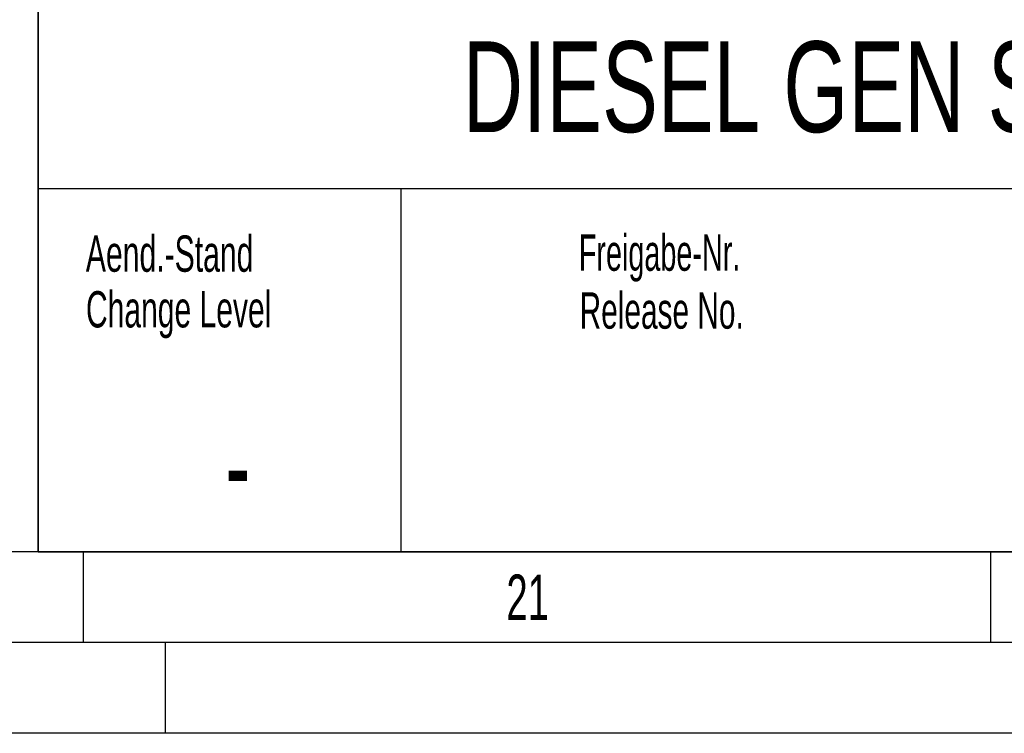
# Model space of a CAD drawing. Header units: millimetres. Extents: x 0 to 1189, y 0 to 841.
# Tile 103 of 119: x 991 to 1045, y 0 to 39. Entities that reach past the tile are written whole.
import ezdxf
from ezdxf.enums import TextEntityAlignment as Align

# ---------------------------------------------------------------- set-up
doc = ezdxf.new("R2010")
doc.units = ezdxf.units.MM
doc.header["$LTSCALE"] = 65.395
doc.layers.get('0').update_dxf_attribs({"linetype": 'CONTINUOUS'})
doc.styles.get("Standard").update_dxf_attribs({"font": 'txt', "width": 0.6})
doc.styles.add('TEXTSTYLE_2', font='txt')
doc.styles.add('TEXTSTYLE_3', font='txt', dxfattribs={"width": 0.8})

# ---------------------------------------------------------------- blocks, each defined once
blk = doc.blocks.new('*T1604')
at = {"color": 5, "linetype": 'Continuous'}
for p, q in [((0, 0), (187, 0)), ((0, 0), (0, -75)), ((187, 0), (187, -75)), ((0, -75), (187, -75))]:
    blk.add_line(p, q, dxfattribs=at)
at = {"color": 2, "linetype": 'Continuous', "style": 'TEXTSTYLE_3'}
for s, width, p in [('9M32E_GENSET', 0.678571, (73.4, -6.75)), ('1.1', 0.47619, (117.567, -6.75)), ('9M32E_GENSET', 0.678571, (73.4, -13.25)), ('1.1', 0.47619, (117.567, -13.25))]:
    blk.add_text(s, height=5, dxfattribs=dict(at, width=width)).set_placement(p)
for s, width, p in [('W882', 0.833333, (81.679, -22.5)), ('1:25', 0.511905, (128.405, -22.5)), ('-', 0.619048, (11, -72.75))]:
    blk.add_text(s, height=5, dxfattribs=dict(at, width=width)).set_placement(p, align=Align.CENTER)
for s, width, p in [('~98000', 0.690476, (185.6, -22.5)), ('2', 0.690476, (185.6, -62.75)), ('3', 0.619048, (185.6, -73.25))]:
    blk.add_text(s, height=5, dxfattribs=dict(at, width=width)).set_placement(p, align=Align.RIGHT)
at = {"color": 5, "linetype": 'Continuous', "width": 0.761905}
blk.add_text('mK', height=2, dxfattribs=at).set_placement((45.071, -31), align=Align.CENTER)
at = {"color": 7, "linetype": 'Continuous', "style": 'TEXTSTYLE_3'}
for s, width, p in [('Aggregat - Einbauzeichnung', 0.604396, (23.4, -43.125)), ('DIESEL GEN SET INSTALLATION DRAWING', 0.689116, (23.4, -51.875))]:
    blk.add_text(s, height=5, dxfattribs=dict(at, width=width)).set_placement(p)
at = {"color": 7, "linetype": 'Continuous', "style": 'TEXTSTYLE_3', "width": 0.642857}
blk.add_text('9M32E Genset', height=5, dxfattribs=at).set_placement((121.5, -72.75), align=Align.CENTER)

msp = doc.modelspace()

# ---------------------------------------------------------------- linework, layer by layer
at = {"color": 6, "linetype": 'Continuous'}
for p, q in [((992, 10), (992, 85)), ((1184, 5), (5, 5))]:
    msp.add_line(p, q, dxfattribs=at)
at = {"color": 7, "linetype": 'Continuous'}
for p, q in [((1179, 30), (992, 30)), ((1012, 10), (1012, 30))]:
    msp.add_line(p, q, dxfattribs=at)
at = {"color": 5, "linetype": 'Continuous'}
for p, q in [((1179, 10), (10, 10)), ((994.5, 5), (994.5, 10)), ((1044.5, 5), (1044.5, 10)), ((999, 5), (999, 0)), ((1189, 0), (0, 0))]:
    msp.add_line(p, q, dxfattribs=at)

# ---------------------------------------------------------------- block references
msp.add_blockref('*T1604', (992, 85))

# ---------------------------------------------------------------- texts
for s, height, style, width, p in [('Aend.-Stand', 2, 'TEXTSTYLE_3', 0.621212, (994.62617, 25.43176)), ('Freigabe-Nr.', 2, 'TEXTSTYLE_3', 0.593254, (1021.79731, 25.48415)), ('Change Level', 2, 'TEXTSTYLE_3', 0.619048, (994.63475, 22.3631)), ('Release No.', 2, 'TEXTSTYLE_3', 0.614719, (1021.8433, 22.29466)), ('21', 2.50001, 'TEXTSTYLE_2', 0.630952, (1017.806, 6.248))]:
    msp.add_text(s, height=height, dxfattribs=dict(at, style=style, width=width)).set_placement(p)

doc.saveas('drawing.dxf')
